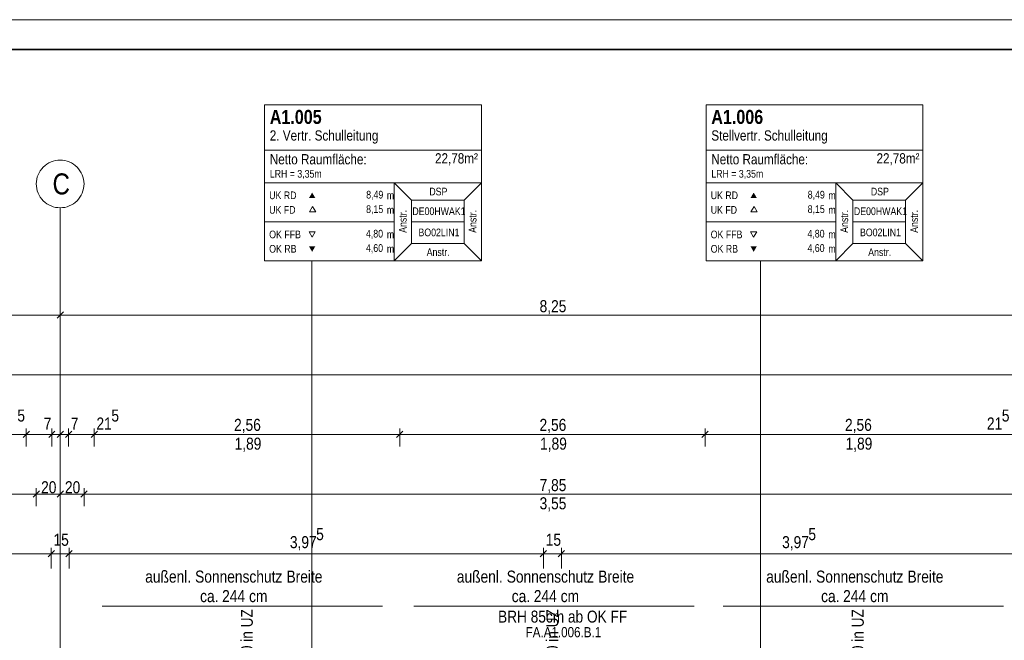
# Model space of a CAD drawing. Extents: x -620 to 3480, y 62 to 1107.
# Tile 105 of 244: x -336 to -171, y 1003 to 1107. Entities that reach past the tile are written whole.
import ezdxf
from ezdxf.lldxf.tags import DXFTag

# ---------------------------------------------------------------- set-up
doc = ezdxf.new("R2010")
doc.units = 0
doc.layers.get('0').update_dxf_attribs({"lineweight": 35})
for name, color, linetype, lineweight, true_color in [('30 -33 Aussenwände- 7 Fassade_ Elemente', 7, 'Continuous', 9, 0x00aacc), ('70 -72 Beschriftung- 1 Beschriftung allgemein', 7, 'Continuous', 9, 0xff6633), ('70 -75 Raumstempel- 1 Raumstempel', 1, 'Continuous', 50, 0xff0000), ('70 -75 Raumstempel-2 Verweislinie', 1, 'Continuous', 9, 0xff0000), ('70 -76 Bemaßung- 2 Allgemein', 9, 'Continuous', 5, 0x808080)]:
    doc.layers.add(name, color=color, linetype=linetype, lineweight=lineweight, true_color=true_color)
for name, color, linetype, lineweight in [('30 -33 Aussenwände- 8 Sonnenschutz', 7, 'Continuous', 9), ('70 -71 Achsen- 1 Gebäudeachsen', 7, 'STRICHPUNKT2-A06G9GKV8I', 18), ('Detailelementbeschriftung', 7, 'Continuous', 9), ('iwb_Plankopf Rahmen', 7, 'Continuous', 35)]:
    doc.layers.add(name, color=color, linetype=linetype, lineweight=lineweight)
doc.styles.get("Standard").update_dxf_attribs({"font": 'ARIALN.TTF'})
tags = doc.linetypes.add('STRICHPUNKT2-A06G9GKV8I', pattern=[12.7, 6.35, -3.175, 0, -3.175]).pattern_tags.tags
tags[10:11] = [DXFTag(74, 4), DXFTag(75, 0), DXFTag(340, '0'), DXFTag(46, 0.0), DXFTag(50, 0.0), DXFTag(44, 0.0), DXFTag(45, 0.0)]
tags[8:9] = [DXFTag(74, 4), DXFTag(75, 0), DXFTag(340, '0'), DXFTag(46, 0.0), DXFTag(50, 0.0), DXFTag(44, 0.0), DXFTag(45, 0.0)]
tags[6:7] = [DXFTag(74, 4), DXFTag(75, 0), DXFTag(340, '0'), DXFTag(46, 0.0), DXFTag(50, 0.0), DXFTag(44, 0.0), DXFTag(45, 0.0)]
tags[4:5] = [DXFTag(74, 4), DXFTag(75, 0), DXFTag(340, '0'), DXFTag(46, 0.0), DXFTag(50, 0.0), DXFTag(44, 0.0), DXFTag(45, 0.0)]

# ---------------------------------------------------------------- blocks, each defined once
blk = doc.blocks.new('Referenz-A06G9GKX8I')
at = {"layer": '30 -33 Aussenwände- 8 Sonnenschutz', "color": 0, "linetype": 'Continuous', "ltscale": 0.13}
for p, q in [((-275.49, 1009.1), (-322.49, 1009.1)), ((-223.26, 1009.1), (-270.26, 1009.1)), ((-171.41, 1009.1), (-218.41, 1009.1))]:
    blk.add_line(p, q, dxfattribs=at)
at = {"layer": '70 -71 Achsen- 1 Gebäudeachsen', "color": 0, "linetype": 'Continuous', "ltscale": 0.18}
for p, q in [((-332.61, 1082.43), (-332.34, 1082.73)), ((-332.34, 1082.73), (-332.05, 1082.99)), ((-332.05, 1082.99), (-331.74, 1083.22)), ((-331.74, 1083.22), (-331.4, 1083.42)), ((-331.4, 1083.42), (-331.04, 1083.59)), ((-331.04, 1083.59), (-330.67, 1083.72)), ((-330.67, 1083.72), (-330.29, 1083.82)), ((-330.29, 1083.82), (-329.91, 1083.88)), ((-329.91, 1083.88), (-329.51, 1083.9)), ((-329.51, 1083.9), (-329.12, 1083.88)), ((-329.12, 1083.88), (-328.73, 1083.82)), ((-328.73, 1083.82), (-328.35, 1083.72)), ((-328.35, 1083.72), (-327.98, 1083.59)), ((-327.98, 1083.59), (-327.63, 1083.42)), ((-327.63, 1083.42), (-327.29, 1083.22)), ((-327.29, 1083.22), (-326.98, 1082.99)), ((-326.98, 1082.99), (-326.68, 1082.73)), ((-326.68, 1082.73), (-326.42, 1082.43)), ((-333.44, 1080.68), (-333.34, 1081.06)), ((-333.34, 1081.06), (-333.21, 1081.43)), ((-333.21, 1081.43), (-333.04, 1081.78)), ((-333.04, 1081.78), (-332.84, 1082.12)), ((-332.84, 1082.12), (-332.61, 1082.43)), ((-326.42, 1082.43), (-326.19, 1082.12)), ((-326.19, 1082.12), (-325.99, 1081.78)), ((-325.99, 1081.78), (-325.82, 1081.43)), ((-325.82, 1081.43), (-325.69, 1081.06)), ((-325.69, 1081.06), (-325.59, 1080.68)), ((-333.51, 1079.9), (-333.49, 1080.29)), ((-333.49, 1079.51), (-333.51, 1079.9)), ((-333.49, 1080.29), (-333.44, 1080.68)), ((-333.44, 1079.12), (-333.49, 1079.51)), ((-325.59, 1080.68), (-325.53, 1080.29)), ((-325.53, 1079.51), (-325.59, 1079.12)), ((-325.53, 1080.29), (-325.51, 1079.9)), ((-325.51, 1079.9), (-325.53, 1079.51)), ((-333.34, 1078.74), (-333.44, 1079.12)), ((-333.21, 1078.37), (-333.34, 1078.74)), ((-333.04, 1078.01), (-333.21, 1078.37)), ((-332.84, 1077.67), (-333.04, 1078.01)), ((-332.61, 1077.36), (-332.84, 1077.67)), ((-326.19, 1077.67), (-326.42, 1077.36)), ((-325.99, 1078.01), (-326.19, 1077.67)), ((-325.82, 1078.37), (-325.99, 1078.01)), ((-325.69, 1078.74), (-325.82, 1078.37)), ((-325.59, 1079.12), (-325.69, 1078.74)), ((-332.34, 1077.07), (-332.61, 1077.36)), ((-332.05, 1076.81), (-332.34, 1077.07)), ((-331.74, 1076.57), (-332.05, 1076.81)), ((-331.4, 1076.37), (-331.74, 1076.57)), ((-331.04, 1076.2), (-331.4, 1076.37)), ((-330.67, 1076.07), (-331.04, 1076.2)), ((-330.29, 1075.97), (-330.67, 1076.07)), ((-329.91, 1075.92), (-330.29, 1075.97)), ((-328.73, 1075.97), (-329.12, 1075.92)), ((-328.35, 1076.07), (-328.73, 1075.97)), ((-327.98, 1076.2), (-328.35, 1076.07)), ((-327.63, 1076.37), (-327.98, 1076.2)), ((-327.29, 1076.57), (-327.63, 1076.37)), ((-326.98, 1076.81), (-327.29, 1076.57)), ((-326.68, 1077.07), (-326.98, 1076.81)), ((-326.42, 1077.36), (-326.68, 1077.07)), ((-329.51, 1075.9), (-329.91, 1075.92)), ((-329.12, 1075.92), (-329.51, 1075.9))]:
    blk.add_line(p, q, dxfattribs=at)
at = {"layer": '70 -71 Achsen- 1 Gebäudeachsen', "color": 0, "linetype": 'STRICHPUNKT2-A06G9GKV8I', "ltscale": 0.18}
blk.add_line((-329.51, 1075.9), (-329.51, 76.46), dxfattribs=at)
at = {"layer": '70 -75 Raumstempel- 1 Raumstempel', "color": 0, "lineweight": 9}
for p, q in [((-295.25, 1093.16), (-295.25, 1067.02)), ((-258.92, 1093.16), (-295.25, 1093.16)), ((-258.92, 1067.02), (-258.92, 1093.16)), ((-221.25, 1093.16), (-221.25, 1067.02)), ((-184.92, 1093.16), (-221.25, 1093.16)), ((-184.92, 1067.02), (-184.92, 1093.16)), ((-258.92, 1085.57), (-295.25, 1085.57)), ((-184.92, 1085.57), (-221.25, 1085.57)), ((-295.25, 1080.09), (-273.52, 1080.09)), ((-270.64, 1077.2), (-273.52, 1080.09)), ((-258.92, 1080.09), (-273.52, 1080.09)), ((-273.52, 1080.09), (-273.52, 1067.02)), ((-261.81, 1077.2), (-258.92, 1080.09)), ((-221.25, 1080.09), (-199.52, 1080.09)), ((-196.64, 1077.2), (-199.52, 1080.09)), ((-184.92, 1080.09), (-199.52, 1080.09)), ((-199.52, 1080.09), (-199.52, 1067.02)), ((-187.81, 1077.2), (-184.92, 1080.09)), ((-287.21, 1076.13), (-287.73, 1075.23)), ((-286.69, 1075.23), (-287.21, 1076.13)), ((-270.64, 1069.92), (-270.64, 1077.2)), ((-270.64, 1077.2), (-261.81, 1077.2)), ((-261.81, 1069.92), (-261.81, 1077.2)), ((-213.21, 1076.13), (-213.73, 1075.23)), ((-212.69, 1075.23), (-213.21, 1076.13)), ((-196.64, 1069.92), (-196.64, 1077.2)), ((-196.64, 1077.2), (-187.81, 1077.2)), ((-187.81, 1069.92), (-187.81, 1077.2)), ((-287.73, 1075.23), (-286.69, 1075.23)), ((-213.73, 1075.23), (-212.69, 1075.23)), ((-295.25, 1073.56), (-273.52, 1073.56)), ((-261.81, 1073.56), (-270.64, 1073.56)), ((-221.25, 1073.56), (-199.52, 1073.56)), ((-187.81, 1073.56), (-196.64, 1073.56)), ((-287.28, 1070.95), (-287.8, 1071.86)), ((-287.8, 1071.86), (-286.76, 1071.86)), ((-286.76, 1071.86), (-287.28, 1070.95)), ((-213.28, 1070.95), (-213.8, 1071.86)), ((-213.8, 1071.86), (-212.76, 1071.86)), ((-212.76, 1071.86), (-213.28, 1070.95)), ((-270.64, 1069.92), (-273.52, 1067.02)), ((-270.64, 1069.92), (-261.81, 1069.92)), ((-261.81, 1069.92), (-258.92, 1067.02)), ((-196.64, 1069.92), (-199.52, 1067.02)), ((-196.64, 1069.92), (-187.81, 1069.92)), ((-187.81, 1069.92), (-184.92, 1067.02)), ((-258.92, 1067.02), (-295.25, 1067.02)), ((-184.92, 1067.02), (-221.25, 1067.02))]:
    blk.add_line(p, q, dxfattribs=at)
at = {"layer": '70 -75 Raumstempel- 1 Raumstempel', "color": 0, "lineweight": 0}
for points in [[(-286.76, 1077.55), (-287.28, 1078.45), (-287.8, 1077.55)], [(-212.76, 1077.55), (-213.28, 1078.45), (-213.8, 1077.55)], [(-286.76, 1069.42), (-287.28, 1068.51), (-287.8, 1069.42)], [(-212.76, 1069.42), (-213.28, 1068.51), (-213.8, 1069.42)]]:
    blk.add_solid(points, dxfattribs=at)
at = {"layer": '70 -75 Raumstempel-2 Verweislinie', "color": 0}
for p, q in [((-287.33, 1067.02), (-287.33, 959.25)), ((-212.11, 1067.02), (-212.11, 959.25))]:
    blk.add_line(p, q, dxfattribs=at)
at = {"layer": '70 -76 Bemaßung- 2 Allgemein', "color": 0, "linetype": 'Continuous', "ltscale": 0.13}
for p, q in [((-329.51, 1060.9), (-329.51, 1058.9)), ((-329.51, 1060.9), (-329.51, 1058.9)), ((-330.57, 1057.9), (-493.45, 1057.9)), ((-329.01, 1057.9), (-330.57, 1057.9)), ((-328.98, 1058.43), (-330.04, 1057.37)), ((-330.04, 1057.37), (-328.98, 1058.43)), ((-330.01, 1057.9), (-328.45, 1057.9)), ((-165.57, 1057.9), (-328.45, 1057.9)), ((-0.57, 1047.9), (-562.01, 1047.9)), ((-334.68, 1038.43), (-335.74, 1037.37)), ((-334.68, 1038.43), (-335.74, 1037.37)), ((-335.21, 1035.9), (-335.21, 1038.9)), ((-335.21, 1035.9), (-335.21, 1038.9)), ((-331.44, 1037.37), (-330.38, 1038.43)), ((-330.38, 1038.43), (-331.44, 1037.37)), ((-330.91, 1035.9), (-330.91, 1038.9)), ((-330.91, 1035.9), (-330.91, 1038.9)), ((-330.04, 1037.37), (-328.98, 1038.43)), ((-328.98, 1038.43), (-330.04, 1037.37)), ((-329.51, 1035.9), (-329.51, 1038.9)), ((-329.51, 1035.9), (-329.51, 1038.9)), ((-328.64, 1037.37), (-327.58, 1038.43)), ((-327.58, 1038.43), (-328.64, 1037.37)), ((-328.11, 1035.9), (-328.11, 1038.9)), ((-328.11, 1035.9), (-328.11, 1038.9)), ((-324.34, 1037.37), (-323.28, 1038.43)), ((-324.34, 1037.37), (-323.28, 1038.43)), ((-323.81, 1035.9), (-323.81, 1038.9)), ((-323.81, 1035.9), (-323.81, 1038.9)), ((-272.08, 1038.43), (-273.14, 1037.37)), ((-273.14, 1037.37), (-272.08, 1038.43)), ((-272.61, 1035.9), (-272.61, 1038.9)), ((-272.61, 1035.9), (-272.61, 1038.9)), ((-220.88, 1038.43), (-221.94, 1037.37)), ((-221.94, 1037.37), (-220.88, 1038.43)), ((-221.41, 1035.9), (-221.41, 1038.9)), ((-221.41, 1035.9), (-221.41, 1038.9)), ((-336.27, 1037.9), (-385.35, 1037.9)), ((-336.27, 1037.9), (-337.33, 1037.9)), ((-334.71, 1037.9), (-336.27, 1037.9)), ((-334.71, 1037.9), (-336.27, 1037.9)), ((-330.91, 1037.9), (-335.21, 1037.9)), ((-331.97, 1037.9), (-333.03, 1037.9)), ((-330.41, 1037.9), (-331.97, 1037.9)), ((-330.57, 1037.9), (-331.63, 1037.9)), ((-331.41, 1037.9), (-329.85, 1037.9)), ((-329.51, 1037.9), (-330.91, 1037.9)), ((-329.01, 1037.9), (-330.57, 1037.9)), ((-329.17, 1037.9), (-330.23, 1037.9)), ((-330.01, 1037.9), (-328.45, 1037.9)), ((-329.85, 1037.9), (-328.79, 1037.9)), ((-328.11, 1037.9), (-329.51, 1037.9)), ((-327.61, 1037.9), (-329.17, 1037.9)), ((-328.61, 1037.9), (-327.05, 1037.9)), ((-328.45, 1037.9), (-327.39, 1037.9)), ((-323.81, 1037.9), (-328.11, 1037.9)), ((-327.05, 1037.9), (-325.99, 1037.9)), ((-324.31, 1037.9), (-322.75, 1037.9)), ((-324.31, 1037.9), (-322.75, 1037.9)), ((-322.75, 1037.9), (-321.69, 1037.9)), ((-273.67, 1037.9), (-322.75, 1037.9)), ((-272.11, 1037.9), (-273.67, 1037.9)), ((-273.11, 1037.9), (-271.55, 1037.9)), ((-222.47, 1037.9), (-271.55, 1037.9)), ((-220.91, 1037.9), (-222.47, 1037.9)), ((-221.91, 1037.9), (-220.35, 1037.9)), ((-171.27, 1037.9), (-220.35, 1037.9)), ((-171.27, 1037.9), (-172.33, 1037.9)), ((-169.71, 1037.9), (-171.27, 1037.9)), ((-169.71, 1037.9), (-171.27, 1037.9)), ((-329.51, 1030.9), (-329.51, 1028.9)), ((-329.51, 1030.9), (-329.51, 1028.9)), ((-334.04, 1027.37), (-332.98, 1028.43)), ((-332.98, 1028.43), (-334.04, 1027.37)), ((-333.51, 1025.9), (-333.51, 1028.9)), ((-333.51, 1025.9), (-333.51, 1028.9)), ((-328.98, 1028.43), (-330.04, 1027.37)), ((-330.04, 1027.37), (-328.98, 1028.43)), ((-324.98, 1028.43), (-326.04, 1027.37)), ((-326.04, 1027.37), (-324.98, 1028.43)), ((-325.51, 1025.9), (-325.51, 1028.9)), ((-325.51, 1025.9), (-325.51, 1028.9)), ((-334.57, 1027.9), (-489.45, 1027.9)), ((-333.01, 1027.9), (-334.57, 1027.9)), ((-334.01, 1027.9), (-332.45, 1027.9)), ((-330.57, 1027.9), (-332.45, 1027.9)), ((-329.01, 1027.9), (-330.57, 1027.9)), ((-330.01, 1027.9), (-328.45, 1027.9)), ((-326.57, 1027.9), (-328.45, 1027.9)), ((-325.01, 1027.9), (-326.57, 1027.9)), ((-326.01, 1027.9), (-324.45, 1027.9)), ((-169.57, 1027.9), (-324.45, 1027.9)), ((-331.01, 1015.4), (-331.01, 1018.9)), ((-331.01, 1015.4), (-331.01, 1018.9)), ((-328.01, 1015.4), (-328.01, 1018.9)), ((-328.01, 1015.4), (-328.01, 1018.9)), ((-248.51, 1015.4), (-248.51, 1018.9)), ((-248.51, 1015.4), (-248.51, 1018.9)), ((-245.51, 1015.4), (-245.51, 1018.9)), ((-245.51, 1015.4), (-245.51, 1018.9)), ((-332.07, 1017.9), (-409.45, 1017.9)), ((-332.07, 1017.9), (-333.13, 1017.9)), ((-330.01, 1017.9), (-332.07, 1017.9)), ((-330.01, 1017.9), (-332.07, 1017.9)), ((-328.01, 1017.9), (-331.01, 1017.9)), ((-329.01, 1017.9), (-326.95, 1017.9)), ((-329.01, 1017.9), (-326.95, 1017.9)), ((-326.95, 1017.9), (-325.89, 1017.9)), ((-249.57, 1017.9), (-326.95, 1017.9)), ((-249.57, 1017.9), (-250.63, 1017.9)), ((-247.51, 1017.9), (-249.57, 1017.9)), ((-247.51, 1017.9), (-249.57, 1017.9)), ((-245.51, 1017.9), (-248.51, 1017.9)), ((-246.51, 1017.9), (-244.45, 1017.9)), ((-246.51, 1017.9), (-244.45, 1017.9)), ((-167.07, 1017.9), (-244.45, 1017.9)), ((-244.45, 1017.9), (-243.39, 1017.9))]:
    blk.add_line(p, q, dxfattribs=at)
at = {"layer": '70 -76 Bemaßung- 2 Allgemein', "color": 0, "linetype": 'Continuous', "lineweight": 20, "ltscale": 0.2}
for p, q in [((-330.48, 1018.43), (-331.54, 1017.37)), ((-330.48, 1018.43), (-331.54, 1017.37)), ((-328.54, 1017.37), (-327.48, 1018.43)), ((-328.54, 1017.37), (-327.48, 1018.43)), ((-247.98, 1018.43), (-249.04, 1017.37)), ((-247.98, 1018.43), (-249.04, 1017.37)), ((-246.04, 1017.37), (-244.98, 1018.43)), ((-246.04, 1017.37), (-244.98, 1018.43))]:
    blk.add_line(p, q, dxfattribs=at)
at = {"layer": '30 -33 Aussenwände- 7 Fassade_ Elemente', "color": 0, "linetype": 'ByBlock', "ltscale": 0.13, "insert": (-256.12, 1008.36), "char_height": 2, "attachment_point": 1}
blk.add_mtext('{\\fArial Narrow;BRH 85cm ab OK FF}', dxfattribs=at)
at = {"layer": '30 -33 Aussenwände- 8 Sonnenschutz', "color": 0, "linetype": 'Continuous', "ltscale": 0.13, "char_height": 2.0138, "attachment_point": 1}
for s, insert in [('{\\fArial Narrow;außenl.}', (-315.26, 1015.07)), ('{\\fArial Narrow;Sonnenschutz}', (-306.9, 1015.07)), ('{\\fArial Narrow;Breite}', (-291.58, 1015.07)), ('{\\fArial Narrow;außenl.}', (-263.03, 1015.07)), ('{\\fArial Narrow;Sonnenschutz}', (-254.67, 1015.07)), ('{\\fArial Narrow;Breite}', (-239.34, 1015.07)), ('{\\fArial Narrow;außenl.}', (-211.18, 1015.07)), ('{\\fArial Narrow;Sonnenschutz}', (-202.82, 1015.07)), ('{\\fArial Narrow;Breite}', (-187.5, 1015.07)), ('{\\fArial Narrow;244}', (-302.37, 1011.8)), ('{\\fArial Narrow;244}', (-250.13, 1011.8)), ('{\\fArial Narrow;244}', (-198.29, 1011.8)), ('{\\fArial Narrow;ca.}', (-306.06, 1011.8)), ('{\\fArial Narrow;cm}', (-297.85, 1011.8)), ('{\\fArial Narrow;ca.}', (-253.83, 1011.8)), ('{\\fArial Narrow;cm}', (-245.62, 1011.8)), ('{\\fArial Narrow;ca.}', (-201.98, 1011.8)), ('{\\fArial Narrow;cm}', (-193.77, 1011.8))]:
    blk.add_mtext(s, dxfattribs=dict(at, insert=insert))
at = {"layer": '70 -71 Achsen- 1 Gebäudeachsen', "color": 0, "linetype": 'Continuous', "ltscale": 0.18, "insert": (-330.79, 1081.66), "char_height": 3.5241, "attachment_point": 1}
blk.add_mtext('{\\fArial Narrow;C}', dxfattribs=at)
at = {"layer": '70 -72 Beschriftung- 1 Beschriftung allgemein', "color": 0, "linetype": 'Continuous', "ltscale": 0.13, "insert": (-251.5, 1005.6), "char_height": 1.7, "attachment_point": 1}
blk.add_mtext('{\\fArial Narrow;FA.A1.006.B.1}', dxfattribs=at)
at = {"layer": '70 -75 Raumstempel- 1 Raumstempel', "color": 0, "linetype": 'Continuous', "ltscale": 0.5, "attachment_point": 1}
for s, insert, char_height, rotation in [('{\\fArial Narrow|b1|i0;A1.005}', (-294.38, 1092.31), 2.3536, 0), ('{\\fArial Narrow|b1|i0;A1.006}', (-220.38, 1092.31), 2.3536, 0), ('{\\fArial Narrow;2. Vertr. Schulleitung}', (-294.38, 1088.88), 1.7117, 0), ('{\\fArial Narrow;Stellvertr. Schulleitung}', (-220.38, 1088.88), 1.7117, 0), ('{\\fArial Narrow;Netto Raumfläche:}', (-294.38, 1084.89), 1.7117, 0), ('{\\fArial Narrow;22,78m²}', (-266.69, 1085.04), 1.7117, 0), ('{\\fArial Narrow;Netto Raumfläche:}', (-220.38, 1084.89), 1.7117, 0), ('{\\fArial Narrow;22,78m²}', (-192.69, 1085.04), 1.7117, 0), ('{\\fArial Narrow;LRH = 3,35m}', (-294.38, 1082.24), 1.2838, 0), ('{\\fArial Narrow;LRH = 3,35m}', (-220.38, 1082.24), 1.2838, 0), ('{\\fArial Narrow;DSP}', (-267.64, 1079.26), 1.2838, 0), ('{\\fArial Narrow;DSP}', (-193.64, 1079.26), 1.2838, 0), ('{\\fArial Narrow;UK RD}', (-294.48, 1078.63), 1.2838, 0), ('{\\fArial Narrow;8,49}', (-278.22, 1078.74), 1.2838, 0), ('{\\fArial Narrow;m}', (-274.76, 1078.62), 1.2838, 0), ('{\\fArial Narrow;UK RD}', (-220.48, 1078.63), 1.2838, 0), ('{\\fArial Narrow;8,49}', (-204.22, 1078.74), 1.2838, 0), ('{\\fArial Narrow;m}', (-200.76, 1078.62), 1.2838, 0), ('{\\fArial Narrow;UK FD}', (-294.48, 1076.19), 1.2838, 0), ('{\\fArial Narrow;8,15}', (-278.23, 1076.31), 1.2838, 0), ('{\\fArial Narrow;Anstr.}', (-272.73, 1071.7), 1.2838, 90), ('{\\fArial Narrow;DE00HWAK1}', (-270.48, 1075.96), 1.2838, 0), ('{\\fArial Narrow;Anstr.}', (-261.02, 1071.7), 1.2838, 90), ('{\\fArial Narrow;UK FD}', (-220.48, 1076.19), 1.2838, 0), ('{\\fArial Narrow;8,15}', (-204.23, 1076.31), 1.2838, 0), ('{\\fArial Narrow;Anstr.}', (-198.73, 1071.7), 1.2838, 90), ('{\\fArial Narrow;DE00HWAK1}', (-196.48, 1075.96), 1.2838, 0), ('{\\fArial Narrow;Anstr.}', (-187.02, 1071.7), 1.2838, 90), ('{\\fArial Narrow;m}', (-274.76, 1076.18), 1.2838, 0), ('{\\fArial Narrow;m}', (-200.76, 1076.18), 1.2838, 0), ('{\\fArial Narrow;OK FFB}', (-294.48, 1072.07), 1.2838, 0), ('{\\fArial Narrow;4,80}', (-278.26, 1072.2), 1.2838, 0), ('{\\fArial Narrow;m}', (-274.76, 1072.07), 1.2838, 0), ('{\\fArial Narrow;BO02LIN1}', (-269.46, 1072.41), 1.2838, 0), ('{\\fArial Narrow;OK FFB}', (-220.48, 1072.07), 1.2838, 0), ('{\\fArial Narrow;4,80}', (-204.26, 1072.2), 1.2838, 0), ('{\\fArial Narrow;m}', (-200.76, 1072.07), 1.2838, 0), ('{\\fArial Narrow;BO02LIN1}', (-195.46, 1072.41), 1.2838, 0), ('{\\fArial Narrow;OK RB}', (-294.48, 1069.66), 1.2838, 0), ('{\\fArial Narrow;4,60}', (-278.26, 1069.79), 1.2838, 0), ('{\\fArial Narrow;OK RB}', (-220.48, 1069.66), 1.2838, 0), ('{\\fArial Narrow;4,60}', (-204.26, 1069.79), 1.2838, 0), ('{\\fArial Narrow;m}', (-274.76, 1069.66), 1.2838, 0), ('{\\fArial Narrow;Anstr.}', (-268.08, 1069.1), 1.2838, 0), ('{\\fArial Narrow;m}', (-200.76, 1069.66), 1.2838, 0), ('{\\fArial Narrow;Anstr.}', (-194.08, 1069.1), 1.2838, 0)]:
    blk.add_mtext(s, dxfattribs=dict(at, insert=insert, char_height=char_height, rotation=rotation))
at = {"layer": '70 -76 Bemaßung- 2 Allgemein', "color": 0, "linetype": 'Continuous', "ltscale": 0.13, "char_height": 2.0138, "attachment_point": 1}
for s, insert in [('{\\fArial Narrow;8,25}', (-249.16, 1060.41)), ('{\\fArial Narrow;5}', (-336.69, 1042.08)), ('{\\fArial Narrow;5}', (-320.93, 1042.08)), ('{\\fArial Narrow;5}', (-171.69, 1042.08)), ('{\\fArial Narrow;7}', (-332.26, 1040.72)), ('{\\fArial Narrow;7}', (-327.73, 1040.72)), ('{\\fArial Narrow;21}', (-323.43, 1040.74)), ('{\\fArial Narrow;2,56}', (-300.37, 1040.51)), ('{\\fArial Narrow;2,56}', (-249.17, 1040.51)), ('{\\fArial Narrow;2,56}', (-197.97, 1040.51)), ('{\\fArial Narrow;21}', (-174.19, 1040.74)), ('{\\fArial Narrow;1,89}', (-300.28, 1037.36)), ('{\\fArial Narrow;1,89}', (-249.08, 1037.36)), ('{\\fArial Narrow;1,89}', (-197.88, 1037.36)), ('{\\fArial Narrow;20}', (-332.71, 1030.05)), ('{\\fArial Narrow;20}', (-328.71, 1030.05)), ('{\\fArial Narrow;7,85}', (-249.16, 1030.41)), ('{\\fArial Narrow;3,55}', (-249.16, 1027.36)), ('{\\fArial Narrow;5}', (-286.61, 1022.19)), ('{\\fArial Narrow;5}', (-204.11, 1022.19)), ('{\\fArial Narrow;15}', (-330.63, 1021.25)), ('{\\fArial Narrow;3,97}', (-291.01, 1020.85)), ('{\\fArial Narrow;15}', (-248.13, 1021.25)), ('{\\fArial Narrow;3,97}', (-208.51, 1020.85))]:
    blk.add_mtext(s, dxfattribs=dict(at, insert=insert))
blk = doc.blocks.new('Einzeiliger Text-A06G9GTN8I')
at = {"color": 0, "lineweight": -2, "insert": (-248.03, 996.65), "char_height": 2, "attachment_point": 1, "rotation": 90}
blk.add_mtext('{\\fArial Narrow;DN20 in UZ}', dxfattribs=at)
blk = doc.blocks.new('Einzeiliger Text-A06G9GTR8I')
at = {"color": 0, "lineweight": -2, "insert": (-196.83, 996.65), "char_height": 2, "attachment_point": 1, "rotation": 90}
blk.add_mtext('{\\fArial Narrow;DN20 in UZ}', dxfattribs=at)
blk = doc.blocks.new('Einzeiliger Text-A06G9GTZ8I')
at = {"color": 0, "lineweight": -2, "insert": (-299.23, 996.65), "char_height": 2, "attachment_point": 1, "rotation": 90}
blk.add_mtext('{\\fArial Narrow;DN20 in UZ}', dxfattribs=at)

msp = doc.modelspace()

# ---------------------------------------------------------------- linework, layer by layer
at = {"layer": 'iwb_Plankopf Rahmen', "color": 8, "lineweight": 13, "ltscale": 0.13, "true_color": 0x808080}
msp.add_lwpolyline([(300.35, 62.43), (-619.65, 62.43), (-619.65, 1107.43), (300.35, 1107.43), (300.35, 62.43)], close=True, dxfattribs=at)
at = {"layer": 'iwb_Plankopf Rahmen', "ltscale": 0.35}
msp.add_lwpolyline([(-599.65, 67.43), (-599.65, 1102.43), (295.35, 1102.43), (295.35, 67.43), (-599.65, 67.43)], close=True, dxfattribs=at)

# ---------------------------------------------------------------- block references
at = {"color": 8, "lineweight": 25, "ltscale": 0.25, "true_color": 0x808080}
msp.add_blockref('Referenz-A06G9GKX8I', (0, 0), dxfattribs=at)
at = {"layer": 'Detailelementbeschriftung', "ltscale": 0.13}
for name in ['Einzeiliger Text-A06G9GTZ8I', 'Einzeiliger Text-A06G9GTN8I', 'Einzeiliger Text-A06G9GTR8I']:
    msp.add_blockref(name, (0, 0), dxfattribs=at)

doc.saveas('drawing.dxf')
